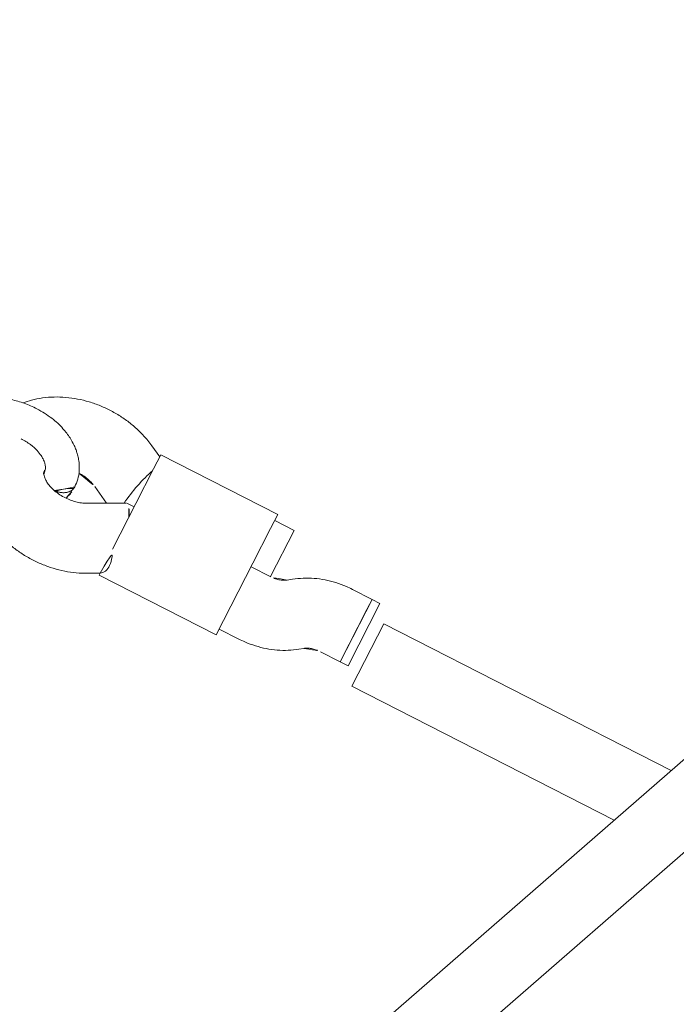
# Model space of a CAD drawing. Extents: x 5459245 to 5462690, y 5971016 to 5972523.
# Tile 142 of 198: x 5462452.135 to 5462452.285, y 5972213.692 to 5972213.917. Entities that reach past the tile are written whole.
import ezdxf

# ---------------------------------------------------------------- set-up
doc = ezdxf.new("R2010")
doc.units = 0
doc.layers.add('A_MAŁA ARCHITEKTURA', color=195, linetype='CONTINUOUS', lineweight=9)

# ---------------------------------------------------------------- blocks, each defined once
blk = doc.blocks.new('A$C43995eb0')
at = {"layer": 'A_MAŁA ARCHITEKTURA', "linetype": 'Continuous'}
for p, q in [((1778.42, -732.02), (1481.63, -612.83)), ((1479.07, -629.05), (1768.35, -745.22)), ((1539.24, -653.21), (1539.24, -726.88)), ((1555.24, -726.88), (1555.24, -659.63)), ((1539.24, -726.88), (1555.24, -726.88)), ((1535.5, -729.77), (1535.5, -731.78)), ((1535.5, -729.77), (1551.5, -729.77)), ((1551.5, -731.78), (1551.5, -729.77)), ((1535.5, -731.78), (1535.5, -736.81)), ((1538.12, -731.78), (1535.5, -731.78)), ((1535.5, -731.78), (1551.5, -731.78)), ((1551.5, -731.78), (1538.12, -731.78)), ((1551.5, -736.81), (1551.5, -731.78)), ((1553.25, -741.51), (1552.54, -740.54)), ((1539.67, -750.05), (1540.39, -751.02)), ((1529.59, -754.78), (1529.59, -759.78)), ((1529.59, -754.78), (1541.42, -754.78)), ((1541.42, -754.75), (1541.42, -759.78)), ((1557.42, -759.78), (1557.42, -754.75)), ((1528.07, -759.78), (1528.07, -789.78)), ((1528.07, -759.78), (1531.66, -759.78)), ((1531.66, -759.78), (1540.53, -759.78)), ((1540.53, -759.78), (1558.94, -759.78)), ((1558.94, -789.78), (1558.94, -759.78)), ((1528.58, -789.78), (1527.17, -792.49)), ((1528.07, -789.78), (1531.66, -789.78)), ((1531.66, -789.78), (1540.53, -789.78)), ((1540.53, -789.78), (1552.24, -789.78)), ((1541.42, -789.78), (1541.42, -791.64)), ((1558.94, -789.78), (1558.42, -789.78)), ((1559.83, -792.49), (1558.43, -789.78)), ((1541.46, -791.8), (1545.62, -799.85)), ((1541.38, -799.85), (1543.5, -795.75)), ((1542.97, -803.99), (1543.5, -803.91)), ((1543.5, -811.59), (1544.15, -811.54)), ((1543.22, -811.77), (1543.35, -811.77)), ((1543.65, -811.77), (1543.36, -811.77)), ((1543.48, -811.64), (1543.82, -811.72))]:
    blk.add_line(p, q, dxfattribs=at)
for centre, major_axis, start_param, end_param in [((1537.59, -789.78), (7.99, -1.95), 4.022614, 5.294944), ((1549.42, -789.78), (7.99, 1.95), 2.260571, 3.190471)]:
    blk.add_ellipse(centre, major_axis=major_axis, ratio=0.200885, start_param=start_param, end_param=end_param, dxfattribs=at)
for points, knots in [([(768.63, -596.05), (771.65, -599.17), (780.31, -608.14), (794.77, -622.76), (812.06, -639.86), (829.56, -656.71), (847.24, -673.32), (865.1, -689.7), (883.15, -705.82), (901.38, -721.7), (919.78, -737.33), (938.36, -752.71), (957.11, -767.84), (976.03, -782.7), (995.11, -797.31), (1014.36, -811.66), (1033.77, -825.75), (1053.33, -839.57), (1073.05, -853.12), (1092.91, -866.4), (1112.93, -879.41), (1133.09, -892.15), (1153.39, -904.61), (1173.83, -916.79), (1194.41, -928.7), (1215.11, -940.32), (1235.95, -951.66), (1256.91, -962.72), (1277.99, -973.49), (1299.2, -983.97), (1320.52, -994.16), (1341.95, -1004.07), (1363.49, -1013.68), (1385.14, -1022.99), (1406.89, -1032.01), (1428.74, -1040.74), (1450.68, -1049.16), (1472.72, -1057.29), (1494.85, -1065.11), (1517.06, -1072.64), (1539.36, -1079.86), (1561.73, -1086.78), (1584.18, -1093.39), (1606.7, -1099.69), (1629.3, -1105.69), (1651.95, -1111.39), (1674.67, -1116.77), (1697.45, -1121.84), (1720.28, -1126.61), (1743.17, -1131.06), (1766.1, -1135.2), (1789.08, -1139.03), (1812.09, -1142.55), (1835.15, -1145.75), (1858.24, -1148.64), (1881.36, -1151.22), (1904.5, -1153.48), (1927.67, -1155.42), (1950.86, -1157.05), (1974.07, -1158.37), (1997.29, -1159.37), (2019.69, -1160.04), (2034.36, -1160.25), (2041.28, -1160.34)], [0, 0, 0, 0, 0.008859, 0.025435, 0.04201, 0.058584, 0.075158, 0.09173, 0.108302, 0.124873, 0.141442, 0.158011, 0.174578, 0.191145, 0.20771, 0.224275, 0.240838, 0.257401, 0.273962, 0.290523, 0.307082, 0.32364, 0.340197, 0.356754, 0.373309, 0.389863, 0.406416, 0.422968, 0.439519, 0.456068, 0.472617, 0.489165, 0.505712, 0.522258, 0.538803, 0.555347, 0.57189, 0.588432, 0.604973, 0.621513, 0.638052, 0.654591, 0.671129, 0.687665, 0.704202, 0.720737, 0.737272, 0.753806, 0.770339, 0.786872, 0.803404, 0.819936, 0.836467, 0.852998, 0.869528, 0.886058, 0.902587, 0.919116, 0.935645, 0.952174, 0.968702, 0.98523, 1, 1, 1, 1]), ([(1535.5, -736.81), (1535.51, -737.32), (1535.54, -738.68), (1535.81, -740.88), (1536.37, -743.38), (1537.21, -745.78), (1538.29, -748.03), (1539.21, -749.38), (1539.67, -750.05)], [0, 0, 0, 0, 0.106138, 0.284489, 0.463699, 0.643749, 0.824422, 1, 1, 1, 1]), ([(1552.54, -740.54), (1552.48, -740.46), (1552.33, -740.25), (1552.04, -739.69), (1551.74, -738.81), (1551.54, -737.82), (1551.51, -737.13), (1551.5, -736.81)], [0, 0, 0, 0, 0.112052, 0.342325, 0.570439, 0.800299, 1, 1, 1, 1]), ([(1557.42, -754.75), (1557.41, -754.24), (1557.38, -752.88), (1557.12, -750.67), (1556.55, -748.18), (1555.71, -745.78), (1554.63, -743.52), (1553.71, -742.17), (1553.25, -741.51)], [0, 0, 0, 0, 0.106138, 0.284489, 0.463699, 0.643749, 0.824422, 1, 1, 1, 1]), ([(1540.39, -751.02), (1540.44, -751.09), (1540.59, -751.31), (1540.88, -751.86), (1541.19, -752.74), (1541.38, -753.74), (1541.41, -754.43), (1541.42, -754.75)], [0, 0, 0, 0, 0.112052, 0.342325, 0.570439, 0.800299, 1, 1, 1, 1]), ([(1558.42, -789.78), (1558.13, -789.45), (1557.55, -788.78), (1555.92, -788.6), (1554.04, -788.91), (1552.77, -789.52), (1552.24, -789.78)], [0, 0, 0, 0, 0.266006, 0.531719, 0.802227, 1, 1, 1, 1]), ([(1527.17, -792.49), (1526.94, -792.97), (1526.32, -794.22), (1525.52, -796.38), (1524.83, -798.97), (1524.4, -801.65), (1524.23, -804.38), (1524.33, -807.12), (1524.68, -809.83), (1525.31, -812.49), (1526.2, -815.05), (1527.34, -817.47), (1528.73, -819.72), (1530.21, -821.63), (1531.32, -822.67), (1531.81, -823.12)], [0, 0, 0, 0, 0.048257, 0.128051, 0.20803, 0.288275, 0.368697, 0.449307, 0.530139, 0.611232, 0.692608, 0.774207, 0.85584, 0.937204, 1, 1, 1, 1]), ([(1544.24, -827.76), (1544.79, -827.73), (1546.1, -827.64), (1548.12, -827.2), (1550.26, -826.44), (1552.29, -825.38), (1554.21, -824.06), (1555.98, -822.48), (1557.59, -820.65), (1559.02, -818.59), (1560.24, -816.34), (1561.24, -813.91), (1562, -811.35), (1562.51, -808.7), (1562.75, -805.98), (1562.74, -803.24), (1562.46, -800.51), (1561.91, -797.84), (1561.12, -795.3), (1560.37, -793.54), (1559.91, -792.65), (1559.83, -792.49)], [0, 0, 0, 0, 0.0388589, 0.0913909, 0.1438973, 0.1966979, 0.2500561, 0.304165, 0.3591196, 0.4149025, 0.4713968, 0.5284279, 0.5858183, 0.6434321, 0.7011813, 0.7590592, 0.8170907, 0.8752998, 0.9337109, 0.9885093, 1, 1, 1, 1]), ([(1540.28, -804.52), (1540.3, -804.05), (1540.35, -803.09), (1540.64, -801.73), (1541, -800.63), (1541.28, -800.07), (1541.38, -799.85)], [0, 0, 0, 0, 0.270212, 0.547531, 0.82299, 1, 1, 1, 1]), ([(1545.62, -799.85), (1545.7, -800.01), (1545.95, -800.51), (1546.31, -801.5), (1546.61, -802.84), (1546.75, -804.29), (1546.72, -805.76), (1546.52, -807.19), (1546.17, -808.49), (1545.7, -809.62), (1545.16, -810.52), (1544.63, -811.16), (1544.17, -811.55), (1543.84, -811.74), (1543.69, -811.77), (1543.66, -811.77), (1543.65, -811.77)], [0, 0, 0, 0, 0.03453, 0.107109, 0.180141, 0.253635, 0.327423, 0.401175, 0.474508, 0.547339, 0.619971, 0.693159, 0.768266, 0.847909, 0.936754, 1, 1, 1, 1]), ([(1543.51, -803.94), (1542.89, -803.97), (1541.63, -804.01), (1539.9, -804.58), (1538.45, -805.32), (1537.34, -806.1), (1536.52, -806.82), (1535.81, -807.54), (1534.98, -808.53), (1533.92, -810.1), (1532.76, -812.53), (1531.78, -815.82), (1531.64, -818.37), (1531.56, -819.73)], [0, 0, 0, 0, 0.093418, 0.189263, 0.268764, 0.330082, 0.382249, 0.423625, 0.473706, 0.564783, 0.683319, 0.831396, 1, 1, 1, 1]), ([(1543.5, -803.91), (1543.82, -803.96), (1544.47, -804.04), (1545.33, -804.71), (1545.97, -805.69), (1546.33, -806.78), (1546.33, -807.51), (1546.33, -807.8)], [0, 0, 0, 0, 0.214054, 0.428109, 0.642154, 0.856175, 1, 1, 1, 1]), ([(1546.36, -807.69), (1546.32, -807.27), (1546.25, -806.42), (1545.75, -805.28), (1545.02, -804.42), (1544.22, -803.97), (1543.7, -803.93), (1543.5, -803.91)], [0, 0, 0, 0, 0.210175, 0.4279601, 0.6457808, 0.8636328, 1, 1, 1, 1]), ([(1546.72, -804.52), (1546.27, -804.36), (1545.22, -803.98), (1544.12, -803.96), (1543.5, -803.94)], [0, 0, 0, 0, 0.431757, 1, 1, 1, 1]), ([(1564.16, -948.04), (1558.73, -946.25), (1546.18, -942.13), (1526.6, -935.3), (1505.39, -927.62), (1484.28, -919.63), (1463.27, -911.35), (1442.35, -902.77), (1421.53, -893.89), (1400.81, -884.72), (1380.21, -875.26), (1359.71, -865.5), (1339.33, -855.46), (1319.07, -845.13), (1298.93, -834.52), (1278.92, -823.61), (1262.16, -814.24), (1252.13, -808.39), (1248.67, -806.38)], [0, 0, 0, 0, 0.049787, 0.115236, 0.180681, 0.246123, 0.31156, 0.376992, 0.44242, 0.507844, 0.573263, 0.638677, 0.704087, 0.769492, 0.834892, 0.900288, 0.965678, 1, 1, 1, 1]), ([(1544.28, -811.44), (1544.12, -811.52), (1543.87, -811.66), (1543.61, -811.61), (1543.51, -811.59)], [0, 0, 0, 0, 0.626483, 1, 1, 1, 1]), ([(1539.29, -819.83), (1539.33, -818.97), (1539.41, -817.38), (1539.97, -815.42), (1540.56, -814.11), (1541.09, -813.28), (1541.56, -812.7), (1542.1, -812.18), (1542.79, -811.73), (1543.27, -811.67), (1543.53, -811.64)], [0, 0, 0, 0, 0.179982, 0.332666, 0.450221, 0.529838, 0.59169, 0.693337, 0.832545, 1, 1, 1, 1]), ([(1531.56, -819.73), (1531.59, -820.78), (1531.66, -822.88), (1532.12, -824.89), (1532.35, -825.89)], [0, 0, 0, 0, 0.499193, 1, 1, 1, 1])]:
    blk.add_open_spline(points, degree=3, knots=knots, dxfattribs=at)

msp = doc.modelspace()

# ---------------------------------------------------------------- block references
at = {"layer": 'A_MAŁA ARCHITEKTURA', "xscale": 0.001, "yscale": 0.001, "zscale": 0.001, "rotation": 242.9301705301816}
msp.add_blockref('A$C43995eb0', (5462453.5658, 5972214.81866), dxfattribs=at)

doc.saveas('drawing.dxf')
